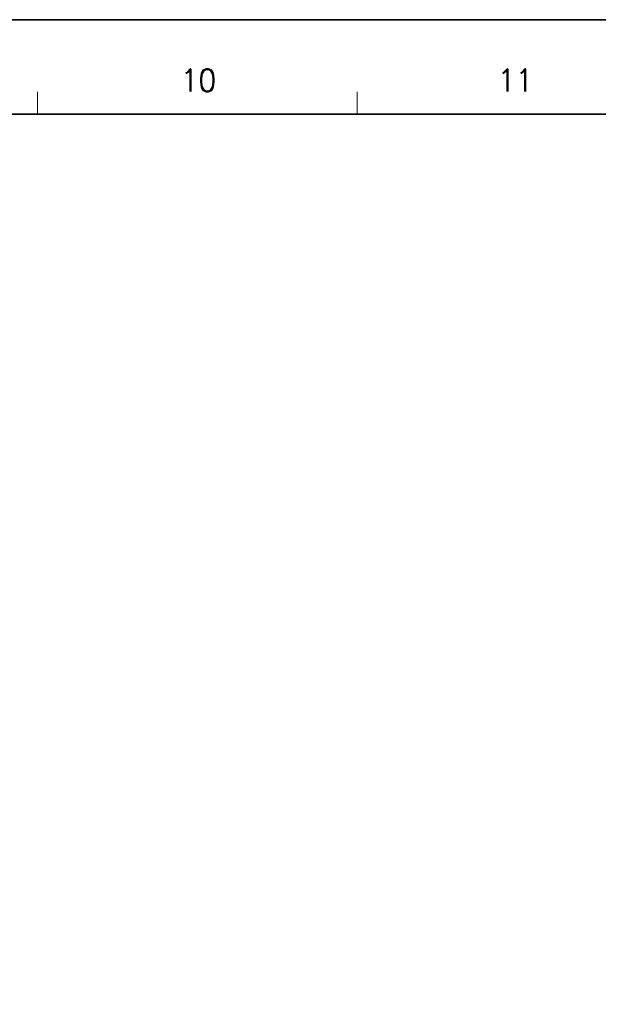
# Model space of a CAD drawing. Header units: millimetres. Extents: x 4065 to 8083, y -652 to 5416.
# Tile 237 of 256: x 4808 to 4937, y 5185 to 5405. Entities that reach past the tile are written whole.
import ezdxf
from ezdxf.enums import TextEntityAlignment as Align

# ---------------------------------------------------------------- set-up
doc = ezdxf.new("R2010")
doc.units = ezdxf.units.MM
doc.header["$LTSCALE"] = 0.8
doc.layers.get('0').update_dxf_attribs({"linetype": 'CONTINUOUS', "lineweight": 0})
doc.styles.get("Standard").update_dxf_attribs({"font": 'romans.shx', "width": 0.8, "oblique": 5, "bigfont": 'whgtxt.shx'})

msp = doc.modelspace()

# ---------------------------------------------------------------- linework, layer by layer
at = {"color": 7, "linetype": 'Continuous'}
for p, q in [((4811.856, 5383.651), (4811.856, 5388.631)), ((4883.076, 5383.651), (4883.076, 5388.631))]:
    msp.add_line(p, q, dxfattribs=at)
at = {"color": 7, "linetype": 'Continuous', "lineweight": 35}
msp.add_line((4170.872, 5383.651), (5310.399, 5383.651), dxfattribs=at)
msp.add_lwpolyline([(5332.145, 5404.717), (4144.145, 5404.717), (4144.145, 4564.717), (5332.145, 4564.717)], close=True, dxfattribs=at)

# ---------------------------------------------------------------- texts
at = {"color": 7, "linetype": 'Continuous', "width": 0.933333}
for s, p in [('10', (4847.686, 5391.219)), ('11', (4918.287, 5391.219))]:
    msp.add_text(s, height=4.9805, dxfattribs=at).set_placement(p, align=Align.MIDDLE_CENTER)

doc.saveas('drawing.dxf')
